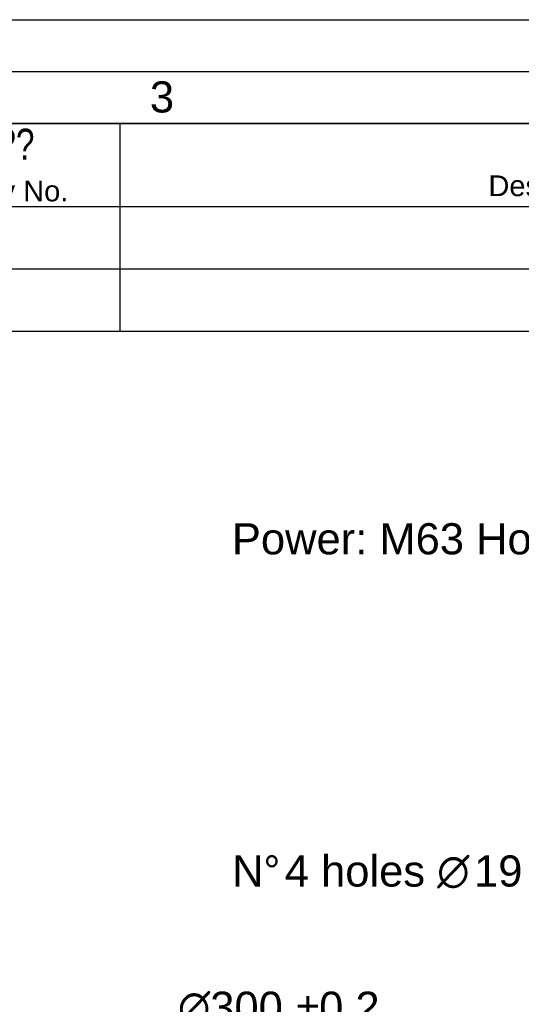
# Model space of a CAD drawing. Header units: millimetres. Extents: x 0 to 420, y 0 to 297.
# Tile 47 of 59: x 245 to 294, y 202 to 297. Entities that reach past the tile are written whole.
import ezdxf
from ezdxf.enums import TextEntityAlignment as Align

# ---------------------------------------------------------------- set-up
doc = ezdxf.new("R2010")
doc.units = ezdxf.units.MM
doc.header["$LTSCALE"] = 23.1
doc.layers.get('0').update_dxf_attribs({"linetype": 'CONTINUOUS'})
doc.layers.add('DETAIL', color=7, linetype='CONTINUOUS')
doc.layers.add('DIMENSION', color=7, linetype='CONTINUOUS')
doc.styles.get("Standard").update_dxf_attribs({"font": 'arial.ttf'})
doc.styles.add('TEXTSTYLE_2', font='arial.ttf')
doc.styles.add('TEXTSTYLE_4', font='gdt')
doc.styles.add('TEXTSTYLE_5', font='txt', dxfattribs={"width": 0.8})
doc.dimstyles.new('DIMSTYLE_2', dxfattribs={"dimtxt": 3, "dimasz": 3, "dimexe": 0.18, "dimexo": 0.0625, "dimgap": 0.09, "dimtad": 1, "dimtih": 1, "dimtoh": 1, "dimlfac": 5, "dimdsep": 46, "dimtxsty": 'STANDARD', "dimblk": '_FILLED', "dimblk1": '_FILLED', "dimblk2": '_FILLED', "dimcen": 0.09, "dimadec": 0, "dimazin": 0, "dimtol": 1, "dimtp": 0.2, "dimtm": 0.2, "dimtfac": 1, "dimtofl": 0, "dimtmove": 0, "dimatfit": 3, "dimldrblk": '_FILLED', "dimfxl": 1, "dimtolj": 1, "dimarcsym": 0})

# ---------------------------------------------------------------- blocks, each defined once
blk = doc.blocks.new('_FILLED')
at = {"color": 0, "linetype": 'BYBLOCK'}
blk.add_solid([(0, 0), (-1, 0.2), (-1, -0.2)], dxfattribs=at)
blk = doc.blocks.new('*D1')
at = {"layer": 'DIMENSION', "color": 2, "linetype": 'CONTINUOUS'}
for p, q in [((282.18, 199.61), (256.718, 199.61)), ((302.122, 192.958), (282.18, 199.61)), ((282.18, 199.61), (282.18, 199.61))]:
    blk.add_line(p, q, dxfattribs=at)
at = {"layer": 'DIMENSION', "color": 2, "linetype": 'CONTINUOUS', "xscale": 3, "yscale": 3, "zscale": 3, "rotation": 341.5525613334}
blk.add_blockref('_FILLED', (302.122, 192.958), dxfattribs=at)
at = {"layer": 'DIMENSION', "color": 2, "linetype": 'CONTINUOUS'}
for s, p in [('300', (270.71, 200.36)), ('0.2', (280.032, 200.36))]:
    blk.add_text(s, height=3, dxfattribs=at).set_placement(p, align=Align.RIGHT)
at = {"layer": 'DIMENSION', "color": 2, "linetype": 'CONTINUOUS', "style": 'TEXTSTYLE_4'}
for s, p in [('`', (274.21, 200.36)), ('n', (263.718, 200.36))]:
    blk.add_text(s, height=3, dxfattribs=at).set_placement(p, align=Align.RIGHT)
blk = doc.blocks.new('*D2')
at = {"layer": 'DIMENSION', "color": 2, "linetype": 'CONTINUOUS'}
for p, q in [((282.18, 199.61), (256.718, 199.61)), ((302.122, 192.958), (282.18, 199.61)), ((282.18, 199.61), (282.18, 199.61))]:
    blk.add_line(p, q, dxfattribs=at)
at = {"layer": 'DIMENSION', "color": 2, "linetype": 'CONTINUOUS', "xscale": 3, "yscale": 3, "zscale": 3, "rotation": 341.5525613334}
blk.add_blockref('_FILLED', (302.122, 192.958), dxfattribs=at)
at = {"layer": 'DIMENSION', "color": 2, "linetype": 'CONTINUOUS'}
for s, p in [('300', (270.71, 200.36)), ('0.2', (280.032, 200.36))]:
    blk.add_text(s, height=3, dxfattribs=at).set_placement(p, align=Align.RIGHT)
at = {"layer": 'DIMENSION', "color": 2, "linetype": 'CONTINUOUS', "style": 'TEXTSTYLE_4'}
for s, p in [('`', (274.21, 200.36)), ('n', (263.718, 200.36))]:
    blk.add_text(s, height=3, dxfattribs=at).set_placement(p, align=Align.RIGHT)

msp = doc.modelspace()

# ---------------------------------------------------------------- linework, layer by layer
at = {"color": 2, "linetype": 'CONTINUOUS'}
for p, q in [((0, 297), (420, 297)), ((20, 292), (415, 292)), ((235.00001, 286.99996), (410.00001, 286.99996)), ((255.00001, 286.99996), (255.00001, 266.99996)), ((235.00001, 278.99996), (410.00001, 278.99996)), ((235.00001, 272.99996), (410.00001, 272.99996)), ((235.00001, 266.99996), (410.00001, 266.99996))]:
    msp.add_line(p, q, dxfattribs=at)
at = {"color": 7, "linetype": 'CONTINUOUS'}
msp.add_line((410, 287), (25, 287), dxfattribs=at)

# ---------------------------------------------------------------- texts
at = {"color": 2, "linetype": 'CONTINUOUS', "insert": (257.90505, 291.06037), "char_height": 3, "width": 2.330855, "attachment_point": 1, "line_spacing_factor": 0.9, "style": 'TEXTSTYLE_2'}
msp.add_mtext('3', dxfattribs=at)
at = {"layer": 'DETAIL', "color": 2, "linetype": 'CONTINUOUS', "attachment_point": 2, "line_spacing_factor": 0.9}
for s, insert, char_height, width, style in [('??', (245.00001, 286.49996), 3, 4.8, 'TEXTSTYLE_5'), ('Description', (297.50001, 281.99996), 2, 13.9628253, 'TEXTSTYLE_2'), ('Rev No.', (245.00001, 281.49996), 2, 10.0817844, 'TEXTSTYLE_2')]:
    msp.add_mtext(s, dxfattribs=dict(at, insert=insert, char_height=char_height, width=width, style=style))
at = {"layer": 'DETAIL', "color": 2, "linetype": 'CONTINUOUS', "char_height": 3, "attachment_point": 3, "line_spacing_factor": 0.9}
for s, insert, width in [('Power: M63 Hole', (297.94465, 248.49024), 32.0966543), ('N\\Fgdt;{\\Fgdt;~}\\Farial.ttf;{\\Ftxt.shx;\\W0.166667;\\H3.000000; }4 holes \\Fgdt;{\\Fgdt;n}\\Farial.ttf;{\\Ftxt.shx;\\W0.166667;\\H3.000000; }19', (293.79084, 216.4843), 29.3494424)]:
    msp.add_mtext(s, dxfattribs=dict(at, insert=insert, width=width))

# ---------------------------------------------------------------- dimensions: what is measured, and where the dimension line sits
at = {"layer": 'DIMENSION', "color": 2, "linetype": 'CONTINUOUS'}
for picture in ['*D1', '*D2']:
    dim = msp.add_diameter_dim_2p(p1=(302.12157, 192.95835), p2=(359.03843, 173.97227), dimstyle='DIMSTYLE_2', dxfattribs=at)
    dim.commit()
    dim.dimension.update_dxf_attribs({"geometry": picture, "text_midpoint": (264.96413, 201.86037), "dimtype": 163})

doc.saveas('drawing.dxf')
